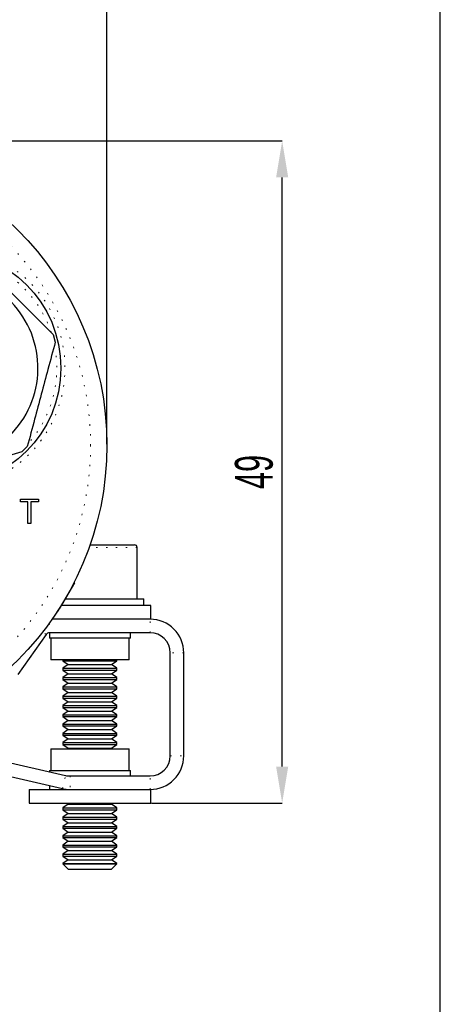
# Model space of a CAD drawing. Header units: millimetres. Extents: x 113 to 1343, y 162 to 690.
# Tile 15 of 46: x 505 to 537, y 573 to 646. Entities that reach past the tile are written whole.
import ezdxf

# ---------------------------------------------------------------- set-up
doc = ezdxf.new("R2010")
doc.units = ezdxf.units.MM
doc.header["$PDSIZE"] = -1
doc.linetypes.add('DOT2', pattern=[0.635, 0, -0.635])
doc.layers.add('LINEE_SOTTILI', color=7, linetype='Continuous')
doc.styles.add('SLDTEXTSTYLE2', font='TXT', dxfattribs={"width": 0.605})
doc.dimstyles.new('SLDDIMSTYLE0', dxfattribs={"dimtxt": 2.8, "dimasz": 2.7, "dimexe": 0, "dimexo": 0.0625, "dimgap": 0.7, "dimtad": 1, "dimrnd": 1e-09, "dimzin": 12, "dimdsep": 46, "dimtxsty": 'SLDTEXTSTYLE2', "dimsah": 1, "dimcen": 0.09, "dimadec": 0, "dimazin": 3, "dimtfac": 1, "dimtdec": 3, "dimtofl": 0, "dimtmove": 0, "dimatfit": 3, "dimfxl": 1, "dimfrac": 2, "dimtolj": 1, "dimtzin": 12, "dimarcsym": 0})

# ---------------------------------------------------------------- blocks, each defined once
blk = doc.blocks.new('*D300')
at = {"layer": 'Defpoints', "color": 0}
for p in [(511.92, 664.709), (466.92, 614.367), (511.92, 614.367)]:
    blk.add_point(p, dxfattribs=at)
at = {"layer": 'LINEE_SOTTILI', "color": 0, "lineweight": -2}
for p, q in [((466.92, 614.429), (466.92, 664.709)), ((469.62, 664.709), (509.22, 664.709)), ((511.92, 614.429), (511.92, 664.709))]:
    blk.add_line(p, q, dxfattribs=at)
at = {"layer": 'LINEE_SOTTILI', "color": 0}
for points in [[(469.62, 665.159), (469.62, 664.259), (466.92, 664.709)], [(509.22, 664.259), (509.22, 665.159), (511.92, 664.709)]]:
    blk.add_solid(points, dxfattribs=at)
at = {"layer": 'LINEE_SOTTILI', "color": 0, "insert": (489.42, 668.209), "char_height": 2.8, "attachment_point": 2, "style": 'SLDTEXTSTYLE2'}
blk.add_mtext('\\A1;%%c45', dxfattribs=at)

msp = doc.modelspace()

# ---------------------------------------------------------------- linework, layer by layer
at = {"color": 7, "linetype": 'Continuous', "lineweight": 25}
for p, q in [((507.952, 622.541), (508.1, 621.989)), ((506.03, 614.262), (505.625, 613.857)), ((505.517, 610.159), (505.517, 610.367)), ((505.517, 610.367), (506.855, 610.367)), ((506.07, 610.159), (505.517, 610.159)), ((506.07, 608.567), (506.07, 610.159)), ((506.855, 610.159), (506.301, 610.159)), ((506.301, 610.159), (506.301, 608.567)), ((506.855, 610.367), (506.855, 610.159)), ((506.301, 608.567), (506.07, 608.567)), ((510.676, 606.987), (513.965, 606.987)), ((514.165, 602.987), (514.165, 606.787)), ((509.516, 604.173), (508.402, 602.244)), ((509.516, 604.173), (509.516, 604.246)), ((511.265, 602.487), (508.528, 602.487)), ((508.83, 602.987), (514.665, 602.987)), ((515.165, 602.487), (511.265, 602.487)), ((514.665, 602.487), (514.665, 602.987)), ((515.165, 601.487), (515.165, 602.487)), ((508.233, 602.024), (508.296, 602.06)), ((508.402, 602.244), (508.296, 602.06)), ((515.115, 601.487), (507.869, 601.487)), ((515.165, 601.487), (515.115, 601.487)), ((507.418, 600.359), (505.335, 597.383)), ((515.115, 600.487), (507.664, 600.487)), ((507.665, 600.487), (507.665, 600.087)), ((513.665, 600.087), (513.665, 600.487)), ((511.065, 600.087), (507.665, 600.087)), ((507.765, 600.087), (507.765, 598.487)), ((513.665, 600.087), (511.065, 600.087)), ((513.565, 598.487), (513.565, 600.087)), ((516.615, 591.387), (516.615, 598.987)), ((517.615, 591.387), (517.615, 598.987)), ((511.052, 598.487), (507.765, 598.487)), ((508.665, 598.487), (508.665, 598.406)), ((508.665, 598.406), (509.055, 598.133)), ((508.665, 598.406), (512.642, 598.406)), ((509.055, 598.133), (508.665, 597.86)), ((509.055, 598.133), (512.256, 598.133)), ((513.565, 598.487), (511.052, 598.487)), ((512.256, 598.133), (512.275, 598.133)), ((512.275, 598.133), (512.665, 598.406)), ((512.665, 597.86), (512.275, 598.133)), ((512.642, 598.406), (512.665, 598.406)), ((512.665, 598.406), (512.665, 598.487)), ((508.665, 597.86), (508.665, 597.717)), ((508.665, 597.86), (512.642, 597.86)), ((508.665, 597.717), (509.055, 597.444)), ((508.665, 597.717), (512.642, 597.717)), ((509.055, 597.444), (508.665, 597.171)), ((509.055, 597.444), (512.256, 597.444)), ((512.256, 597.444), (512.275, 597.444)), ((512.275, 597.444), (512.665, 597.717)), ((512.665, 597.171), (512.275, 597.444)), ((512.642, 597.86), (512.665, 597.86)), ((512.642, 597.717), (512.665, 597.717)), ((512.665, 597.717), (512.665, 597.86)), ((508.665, 597.171), (508.665, 597.029)), ((508.665, 597.171), (512.642, 597.171)), ((508.665, 597.029), (509.055, 596.756)), ((508.665, 597.029), (512.642, 597.029)), ((509.055, 596.756), (508.665, 596.483)), ((509.055, 596.756), (512.256, 596.756)), ((512.256, 596.756), (512.275, 596.756)), ((512.275, 596.756), (512.665, 597.029)), ((512.665, 596.483), (512.275, 596.756)), ((512.642, 597.171), (512.665, 597.171)), ((512.642, 597.029), (512.665, 597.029)), ((512.665, 597.029), (512.665, 597.171)), ((508.665, 596.483), (508.665, 596.34)), ((508.665, 596.483), (512.642, 596.483)), ((508.665, 596.34), (509.055, 596.067)), ((508.665, 596.34), (512.642, 596.34)), ((509.055, 596.067), (508.665, 595.794)), ((509.055, 596.067), (512.256, 596.067)), ((512.256, 596.067), (512.275, 596.067)), ((512.275, 596.067), (512.665, 596.34)), ((512.665, 595.794), (512.275, 596.067)), ((512.642, 596.483), (512.665, 596.483)), ((512.642, 596.34), (512.665, 596.34)), ((512.665, 596.34), (512.665, 596.483)), ((508.665, 595.794), (508.665, 595.652)), ((508.665, 595.794), (512.642, 595.794)), ((508.665, 595.652), (509.055, 595.379)), ((508.665, 595.652), (512.642, 595.652)), ((509.055, 595.379), (508.665, 595.106)), ((509.055, 595.379), (512.256, 595.379)), ((512.256, 595.379), (512.275, 595.379)), ((512.275, 595.379), (512.665, 595.652)), ((512.665, 595.106), (512.275, 595.379)), ((512.642, 595.794), (512.665, 595.794)), ((512.642, 595.652), (512.665, 595.652)), ((512.665, 595.652), (512.665, 595.794)), ((508.665, 595.106), (508.665, 594.964)), ((508.665, 595.106), (512.642, 595.106)), ((508.665, 594.964), (509.055, 594.69)), ((508.665, 594.964), (512.642, 594.964)), ((509.055, 594.69), (508.665, 594.417)), ((508.665, 594.417), (508.665, 594.275)), ((508.665, 594.417), (512.642, 594.417)), ((509.055, 594.69), (512.256, 594.69)), ((512.256, 594.69), (512.275, 594.69)), ((512.275, 594.69), (512.665, 594.964)), ((512.665, 594.417), (512.275, 594.69)), ((512.642, 595.106), (512.665, 595.106)), ((512.642, 594.964), (512.665, 594.964)), ((512.642, 594.417), (512.665, 594.417)), ((512.665, 594.964), (512.665, 595.106)), ((512.665, 594.275), (512.665, 594.417)), ((508.665, 594.275), (509.055, 594.002)), ((508.665, 594.275), (512.642, 594.275)), ((509.055, 594.002), (508.665, 593.729)), ((508.665, 593.729), (508.665, 593.587)), ((508.665, 593.729), (512.642, 593.729)), ((509.055, 594.002), (512.256, 594.002)), ((512.256, 594.002), (512.275, 594.002)), ((512.275, 594.002), (512.665, 594.275)), ((512.665, 593.729), (512.275, 594.002)), ((512.642, 594.275), (512.665, 594.275)), ((512.642, 593.729), (512.665, 593.729)), ((512.665, 593.587), (512.665, 593.729)), ((508.665, 593.587), (509.055, 593.314)), ((508.665, 593.587), (512.642, 593.587)), ((509.055, 593.314), (508.665, 593.04)), ((508.665, 593.04), (508.665, 592.898)), ((508.665, 593.04), (512.642, 593.04)), ((509.055, 593.314), (512.256, 593.314)), ((512.256, 593.314), (512.275, 593.314)), ((512.275, 593.314), (512.665, 593.587)), ((512.665, 593.04), (512.275, 593.314)), ((512.642, 593.587), (512.665, 593.587)), ((512.642, 593.04), (512.665, 593.04)), ((512.665, 592.898), (512.665, 593.04)), ((508.665, 592.898), (509.055, 592.625)), ((508.665, 592.898), (512.642, 592.898)), ((509.055, 592.625), (508.665, 592.352)), ((508.665, 592.352), (508.665, 592.21)), ((508.665, 592.352), (512.642, 592.352)), ((509.055, 592.625), (512.256, 592.625)), ((512.256, 592.625), (512.275, 592.625)), ((512.275, 592.625), (512.665, 592.898)), ((512.665, 592.352), (512.275, 592.625)), ((512.642, 592.898), (512.665, 592.898)), ((512.642, 592.352), (512.665, 592.352)), ((512.665, 592.21), (512.665, 592.352)), ((507.765, 591.887), (507.765, 590.287)), ((507.765, 591.887), (508.775, 591.887)), ((508.665, 592.21), (509.055, 591.937)), ((508.665, 592.21), (512.642, 592.21)), ((508.775, 591.887), (513.565, 591.887)), ((509.055, 591.937), (508.984, 591.887)), ((509.055, 591.937), (512.256, 591.937)), ((512.256, 591.937), (512.275, 591.937)), ((512.275, 591.937), (512.665, 592.21)), ((512.347, 591.887), (512.275, 591.937)), ((512.642, 592.21), (512.665, 592.21)), ((513.565, 590.287), (513.565, 591.887)), ((503.512, 591.16), (508.86, 589.925)), ((503.397, 590.16), (508.635, 588.951)), ((507.665, 590.287), (507.665, 590.201)), ((507.665, 590.287), (508.71, 590.287)), ((508.71, 590.287), (513.665, 590.287)), ((513.665, 589.887), (513.665, 590.287)), ((509.198, 589.887), (515.115, 589.887)), ((506.165, 588.887), (506.165, 587.887)), ((506.165, 588.887), (507.732, 588.887)), ((507.665, 589.175), (507.665, 588.887)), ((507.732, 588.887), (509.198, 588.887)), ((509.198, 588.887), (515.115, 588.887)), ((515.115, 588.887), (515.165, 588.887)), ((515.165, 587.887), (515.165, 588.887)), ((506.165, 587.887), (507.732, 587.887)), ((507.732, 587.887), (515.165, 587.887)), ((508.94, 587.887), (509.055, 587.806)), ((512.275, 587.806), (512.391, 587.887)), ((509.055, 587.806), (508.665, 587.533)), ((508.665, 587.533), (508.665, 587.39)), ((508.665, 587.533), (512.642, 587.533)), ((508.665, 587.39), (509.055, 587.117)), ((508.665, 587.39), (512.642, 587.39)), ((509.055, 587.806), (512.256, 587.806)), ((512.256, 587.806), (512.275, 587.806)), ((512.665, 587.533), (512.275, 587.806)), ((512.275, 587.117), (512.665, 587.39)), ((512.642, 587.533), (512.665, 587.533)), ((512.642, 587.39), (512.665, 587.39)), ((512.665, 587.39), (512.665, 587.533)), ((509.055, 587.117), (508.665, 586.844)), ((508.665, 586.844), (508.665, 586.702)), ((508.665, 586.844), (512.642, 586.844)), ((508.665, 586.702), (509.055, 586.429)), ((508.665, 586.702), (512.642, 586.702)), ((509.055, 586.429), (508.665, 586.156)), ((509.055, 587.117), (512.256, 587.117)), ((509.055, 586.429), (512.256, 586.429)), ((512.256, 587.117), (512.275, 587.117)), ((512.256, 586.429), (512.275, 586.429)), ((512.665, 586.844), (512.275, 587.117)), ((512.275, 586.429), (512.665, 586.702)), ((512.665, 586.156), (512.275, 586.429)), ((512.642, 586.844), (512.665, 586.844)), ((512.642, 586.702), (512.665, 586.702)), ((512.665, 586.702), (512.665, 586.844)), ((508.665, 586.156), (508.665, 586.014)), ((508.665, 586.156), (512.642, 586.156)), ((508.665, 586.014), (509.055, 585.74)), ((508.665, 586.014), (512.642, 586.014)), ((509.055, 585.74), (508.665, 585.467)), ((509.055, 585.74), (512.256, 585.74)), ((512.256, 585.74), (512.275, 585.74)), ((512.275, 585.74), (512.665, 586.014)), ((512.665, 585.467), (512.275, 585.74)), ((512.642, 586.156), (512.665, 586.156)), ((512.642, 586.014), (512.665, 586.014)), ((512.665, 586.014), (512.665, 586.156)), ((508.665, 585.467), (508.665, 585.325)), ((508.665, 585.467), (512.642, 585.467)), ((508.665, 585.325), (509.055, 585.052)), ((508.665, 585.325), (512.642, 585.325)), ((509.055, 585.052), (508.665, 584.779)), ((509.055, 585.052), (512.256, 585.052)), ((512.256, 585.052), (512.275, 585.052)), ((512.275, 585.052), (512.665, 585.325)), ((512.665, 584.779), (512.275, 585.052)), ((512.642, 585.467), (512.665, 585.467)), ((512.642, 585.325), (512.665, 585.325)), ((512.665, 585.325), (512.665, 585.467)), ((508.665, 584.779), (508.665, 584.637)), ((508.665, 584.779), (512.642, 584.779)), ((508.665, 584.637), (509.055, 584.364)), ((508.665, 584.637), (512.642, 584.637)), ((509.055, 584.364), (508.665, 584.09)), ((509.055, 584.364), (512.256, 584.364)), ((512.256, 584.364), (512.275, 584.364)), ((512.275, 584.364), (512.665, 584.637)), ((512.665, 584.09), (512.275, 584.364)), ((512.642, 584.779), (512.665, 584.779)), ((512.642, 584.637), (512.665, 584.637)), ((512.665, 584.637), (512.665, 584.779)), ((508.665, 584.09), (508.665, 583.948)), ((508.665, 584.09), (512.642, 584.09)), ((508.665, 583.948), (509.055, 583.675)), ((508.665, 583.948), (512.642, 583.948)), ((509.055, 583.675), (508.665, 583.402)), ((509.055, 583.675), (512.256, 583.675)), ((512.256, 583.675), (512.275, 583.675)), ((512.275, 583.675), (512.665, 583.948)), ((512.665, 583.402), (512.275, 583.675)), ((512.642, 584.09), (512.665, 584.09)), ((512.642, 583.948), (512.665, 583.948)), ((512.665, 583.948), (512.665, 584.09)), ((508.665, 583.402), (508.665, 583.377)), ((508.665, 583.402), (512.642, 583.402)), ((508.665, 583.377), (509.055, 582.987)), ((508.665, 583.377), (512.665, 583.377)), ((509.055, 582.987), (512.275, 582.987)), ((512.275, 582.987), (512.665, 583.377)), ((512.642, 583.402), (512.665, 583.402)), ((512.665, 583.377), (512.665, 583.402))]:
    msp.add_line(p, q, dxfattribs=at)
at = {"color": 7, "linetype": 'DOT2', "lineweight": 18}
for p, q in [((514.165, 606.787), (510.605, 606.787)), ((507.664, 601.197), (507.664, 600.487)), ((515.115, 600.487), (515.115, 601.487)), ((507.418, 600.359), (507.167, 600.535)), ((517.615, 598.987), (516.615, 598.987)), ((516.615, 591.387), (517.615, 591.387)), ((508.635, 588.951), (508.86, 589.925)), ((509.198, 589.887), (509.198, 588.887)), ((515.115, 588.887), (515.115, 589.887))]:
    msp.add_line(p, q, dxfattribs=at)
msp.add_lwpolyline([(113.142, 688.279), (113.142, 457.708), (536.61, 457.708), (536.61, 688.279)], close=True)
at = {"color": 7, "linetype": 'Continuous', "lineweight": 25}
for centre, radius in [((489.42, 614.367), 22.5), ((499.82, 620.067), 8.7)]:
    msp.add_circle(centre, radius, dxfattribs=at)
at = {"color": 7, "linetype": 'DOT2', "lineweight": 18}
msp.add_circle((489.42, 614.367), 21.3, dxfattribs=at)
for radius, start, end in [(9, 150, 148.8606), (8.4, 18.34215, 69.90731), (8.4, 320.37278, 9.56567)]:
    msp.add_arc((499.82, 620.067), radius, start, end, dxfattribs=at)
at = {"color": 7, "linetype": 'Continuous', "lineweight": 25}
for centre, radius, start, end in [((513.965, 606.787), 0.2, 0, 90), ((515.115, 598.987), 2.5, 0, 90), ((507.664, 600.187), 0.3, 90, 145), ((515.115, 598.987), 1.5, 0, 90), ((515.115, 591.387), 1.5, 270, 0), ((515.115, 591.387), 2.5, 270, 0), ((509.198, 591.387), 1.5, 257, 270), ((509.198, 591.387), 2.5, 257, 270)]:
    msp.add_arc(centre, radius, start, end, dxfattribs=at)
for points, knots in [([(502.295, 628.198), (502.782, 627.712), (503.687, 626.807), (505.124, 625.37), (506.56, 623.933), (507.466, 623.028), (507.952, 622.541)], [0, 0, 0, 0, 0.268672, 0.5, 0.731328, 1, 1, 1, 1]), ([(508.1, 621.989), (507.922, 621.325), (507.591, 620.088), (507.065, 618.125), (506.539, 616.163), (506.208, 614.926), (506.03, 614.262)], [0, 0, 0, 0, 0.268672, 0.5, 0.731328, 1, 1, 1, 1]), ([(505.625, 613.857), (504.961, 613.679), (503.724, 613.348), (501.762, 612.822), (499.799, 612.296), (498.562, 611.965), (497.898, 611.787)], [0, 0, 0, 0, 0.2686718, 0.5, 0.7313282, 1, 1, 1, 1])]:
    msp.add_open_spline(points, degree=3, knots=knots, dxfattribs=at)
msp.add_open_spline([(498.009, 613.305), (497.151, 613.644), (495.436, 614.321), (493.604, 616.488), (492.699, 619.126), (492.883, 621.926), (494.122, 624.439), (496.229, 626.287), (498.883, 627.187), (501.679, 627.004), (504.193, 625.765), (506.04, 623.658), (506.941, 621.004), (506.758, 618.209), (505.518, 615.691), (503.415, 613.859), (500.745, 612.899), (498.921, 613.17), (498.009, 613.305)], degree=3, dxfattribs=at)
at = {"layer": 'LINEE_SOTTILI', "color": 7}
for p, q in [((489.483, 636.867), (524.9, 636.867)), ((524.9, 590.587), (524.9, 634.167)), ((515.228, 587.887), (524.9, 587.887))]:
    msp.add_line(p, q, dxfattribs=at)
for points in [[(525.35, 634.167), (524.45, 634.167), (524.9, 636.867)], [(524.45, 590.587), (525.35, 590.587), (524.9, 587.887)]]:
    msp.add_solid(points, dxfattribs=at)

# ---------------------------------------------------------------- texts
at = {"layer": 'LINEE_SOTTILI', "color": 7, "insert": (521.4, 612.377), "char_height": 2.8, "attachment_point": 2, "rotation": 90, "style": 'SLDTEXTSTYLE2'}
msp.add_mtext('{49}', dxfattribs=at)

# ---------------------------------------------------------------- dimensions: what is measured, and where the dimension line sits
at = {"layer": 'LINEE_SOTTILI', "color": 7}
dim = msp.add_linear_dim(base=(511.92, 664.709), p1=(466.92, 614.367), p2=(511.92, 614.367), text='%%c<>', dimstyle='SLDDIMSTYLE0', override={"dimlfac": 1}, dxfattribs=at)
dim.commit()
dim.dimension.update_dxf_attribs({"geometry": '*D300', "text_midpoint": (489.42, 664.709), "dimtype": 160})

doc.saveas('drawing.dxf')
